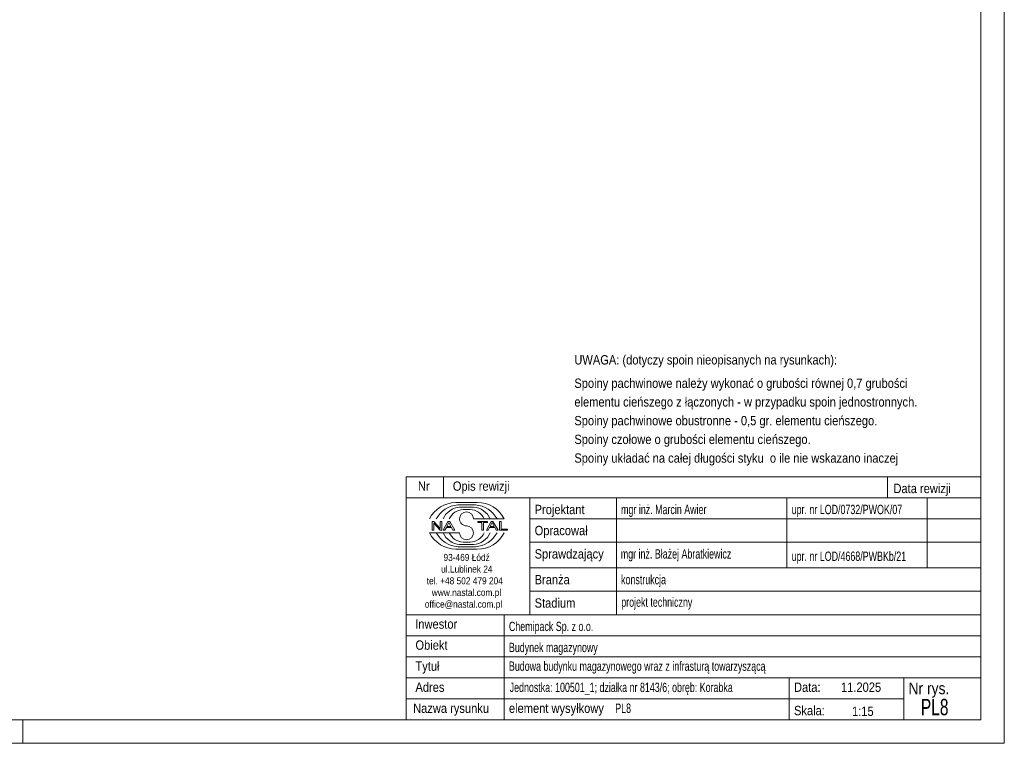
# Model space of a CAD drawing. Header units: millimetres. Extents: x 0 to 914, y 0 to 420.
# Tile 7 of 9: x 703 to 914, y 0 to 155. Entities that reach past the tile are written whole.
import ezdxf

# ---------------------------------------------------------------- set-up
doc = ezdxf.new("R2010")
doc.units = ezdxf.units.MM
doc.linetypes.add('XKITLINE00', pattern=[0])
doc.layers.add('Arkusz rysunku', color=3, linetype='Continuous', lineweight=0)
doc.layers.add('Inny typ obiektu', color=7, linetype='Continuous', lineweight=0)
doc.styles.add('ARIAL', font='ARIAL.TTF')

msp = doc.modelspace()

# ---------------------------------------------------------------- linework, layer by layer
at = {"layer": 'Arkusz rysunku', "linetype": 'XKITLINE00', "lineweight": 0}
for p, q in [((914, 0), (914, 420)), ((909, 5), (909, 415)), ((5, 5), (909, 5)), ((704, 0), (704, 5)), ((0, 0), (914, 0))]:
    msp.add_line(p, q, dxfattribs=at)
at = {"layer": 'Inny typ obiektu', "linetype": 'XKITLINE00', "lineweight": 0}
for p, q in [((786, 57), (786, 52.5)), ((786, 57), (909, 57)), ((794, 57), (794, 52.5)), ((889, 57), (889, 52.5)), ((909, 57), (909, 52.5)), ((909, 52.5), (786, 52.5)), ((786, 5), (786, 52.5)), ((786, 52.5), (909, 52.5)), ((796.62, 51.49), (801.23, 51.5)), ((797.07, 50.99), (800.86, 51)), ((812.5, 52.5), (812.5, 27.5)), ((831, 27.5), (831, 52.5)), ((867.5, 52.5), (867.5, 37.5)), ((897.5, 52.5), (897.5, 37.5)), ((909, 52.5), (909, 5)), ((797.46, 50.49), (800.45, 50.49)), ((798.2, 49.98), (799.73, 49.99)), ((791.93, 47.44), (791.57, 47.44)), ((791.57, 47.44), (791.57, 45.56)), ((791.9, 47.04), (793.29, 45.56)), ((791.9, 45.56), (791.9, 47.04)), ((793.31, 45.96), (791.93, 47.44)), ((793.65, 47.44), (793.31, 47.44)), ((793.31, 47.44), (793.31, 45.96)), ((793.65, 45.56), (793.65, 47.44)), ((794.96, 47.44), (793.94, 45.56)), ((794.71, 46.33), (795.14, 47.24)), ((795.33, 47.44), (794.96, 47.44)), ((795.14, 47.24), (795.6, 46.33)), ((796.41, 45.56), (795.33, 47.44)), ((800.42, 47.99), (806.98, 47.99)), ((803.43, 47.44), (801.34, 47.44)), ((801.34, 47.44), (801.34, 47.22)), ((801.34, 47.22), (802.21, 47.22)), ((802.21, 47.22), (802.21, 45.56)), ((802.56, 45.56), (802.56, 47.22)), ((802.56, 47.22), (803.43, 47.22)), ((804.21, 47.44), (803.2, 45.56)), ((803.43, 47.22), (803.43, 47.44)), ((803.96, 46.33), (804.39, 47.24)), ((804.59, 47.44), (804.21, 47.44)), ((804.4, 47.24), (804.39, 47.24)), ((804.4, 47.24), (804.86, 46.33)), ((805.67, 45.56), (804.59, 47.44)), ((806.36, 47.44), (806.01, 47.44)), ((806.01, 47.44), (806.01, 45.56)), ((806.36, 45.78), (806.36, 47.44)), ((812.5, 48), (909, 48)), ((797.43, 45.01), (791, 45.01)), ((791.57, 45.56), (791.9, 45.56)), ((793.29, 45.56), (793.65, 45.56)), ((793.94, 45.56), (794.31, 45.56)), ((794.31, 45.56), (794.61, 46.13)), ((794.61, 46.13), (795.71, 46.13)), ((795.6, 46.33), (794.71, 46.33)), ((795.71, 46.13), (796.02, 45.56)), ((796.02, 45.56), (796.41, 45.56)), ((802.21, 45.56), (802.56, 45.56)), ((803.2, 45.56), (803.57, 45.56)), ((803.57, 45.56), (803.86, 46.13)), ((803.86, 46.13), (804.96, 46.13)), ((804.86, 46.33), (803.96, 46.33)), ((804.96, 46.13), (805.27, 45.56)), ((805.27, 45.56), (805.67, 45.56)), ((806.01, 45.56), (807.66, 45.56)), ((807.66, 45.78), (806.36, 45.78)), ((807.66, 45.56), (807.66, 45.78)), ((797.46, 42.51), (800.45, 42.51)), ((798.2, 43.02), (799.73, 43.01)), ((812.5, 43), (909, 43)), ((796.62, 41.51), (801.23, 41.5)), ((797.07, 42.01), (800.86, 42)), ((812.5, 37.5), (909, 37.5)), ((812.5, 32.5), (909, 32.5)), ((786, 27.5), (909, 27.5)), ((807, 5), (807, 27.5)), ((786, 23), (909, 23)), ((786, 18.5), (909, 18.5)), ((786, 14), (909, 14)), ((868, 5), (868, 14)), ((892.5, 5), (892.5, 14)), ((786, 9.5), (892.5, 9.5)), ((786, 5), (909, 5))]:
    msp.add_line(p, q, dxfattribs=at)
for centre, radius, start, end in [((796.72, 45.08), 6.42, 90.8317, 153.0136), ((797.67, 45), 6.02, 95.7347, 150.2266), ((800.24, 44.98), 6.04, 29.8256, 84.1252), ((801.25, 45.07), 6.43, 27.0191, 90.199), ((797.7, 46.42), 4.07, 93.3428, 157.3393), ((798.33, 46.6), 3.38, 92.229, 155.8008), ((798.92, 47.99), 1.49, 0.0741, 179.9259), ((799.59, 46.6), 3.39, 24.2351, 87.5913), ((800.22, 46.41), 4.08, 22.7023, 86.7527), ((798.92, 47.99), 1.49, 179.9259, 270), ((798.92, 45), 1.49, 0.0741, 90), ((796.72, 47.92), 6.42, 206.9864, 269.1683), ((797.67, 48), 6.02, 209.7734, 264.2653), ((797.7, 46.58), 4.07, 202.6607, 266.6572), ((798.33, 46.4), 3.38, 204.1992, 267.771), ((798.92, 45.01), 1.49, 180.0741, 359.9259), ((799.59, 46.4), 3.39, 272.4087, 335.7649), ((800.22, 46.59), 4.08, 273.2473, 337.2977), ((800.24, 48.02), 6.04, 275.8748, 330.1744), ((801.25, 47.93), 6.43, 269.801, 332.9809)]:
    msp.add_arc(centre, radius, start, end, dxfattribs=at)

# ---------------------------------------------------------------- texts
at = {"layer": 'Inny typ obiektu', "style": 'ARIAL'}
for s, height, width, p in [('UWAGA: (dotyczy spoin nieopisanych na rysunkach):', 2, 0.85, (822, 81)), ('Spoiny pachwinowe należy wykonać o grubości równej 0,7 grubości', 2, 0.85, (822, 76)), ('elementu cieńszego z łączonych - w przypadku spoin jednostronnych.', 2, 0.85, (822, 72)), ('Spoiny pachwinowe obustronne - 0,5 gr. elementu cieńszego.', 2, 0.85, (822, 68)), ('Spoiny czołowe o grubości elementu cieńszego.', 2, 0.85, (822, 64)), ('Spoiny układać na całej długości styku  o ile nie wskazano inaczej', 2, 0.85, (822, 60)), ('Nr', 2, 0.85, (788.54, 54)), ('Opis rewizji', 2, 0.85, (796, 54)), ('Data rewizji', 2, 0.85, (890.28, 53.5)), ('Projektant', 2, 0.85, (813.5, 49)), ('mgr inż. Marcin Awier', 2, 0.68, (832, 49)), ('upr. nr LOD/0732/PWOK/07', 2, 0.68, (868.5, 49)), ('Opracował', 2, 0.85, (813.5, 44.5)), ('93-469 Łódź', 1.5, 0.85, (794, 39)), ('Sprawdzający', 2, 0.85, (813.5, 39.5)), ('mgr inż. Błażej Abratkiewicz', 2, 0.68, (831.94, 39.5)), ('upr. nr LOD/4668/PWBKb/21', 2, 0.68, (868.5, 39)), ('ul.Lublinek 24', 1.5, 0.85, (793.5, 36.5)), ('Branża', 2, 0.85, (813.5, 34)), ('konstrukcja', 2, 0.68, (832, 34)), ('tel. +48 502 479 204', 1.5, 0.85, (790.41, 34)), ('www.nastal.com.pl', 1.5, 0.85, (791.5, 31.5)), ('office@nastal.com.pl', 1.5, 0.85, (790, 29)), ('Stadium', 2, 0.85, (813.5, 29)), ('projekt techniczny', 2, 0.68, (832.04, 29.19)), ('Inwestor', 2, 0.85, (787.96, 24.5)), ('Chemipack Sp. z o.o.', 2, 0.68, (808, 24)), ('Obiekt', 2, 0.85, (788, 20)), ('Budynek magazynowy', 2, 0.68, (808, 19.5)), ('Tytuł', 2, 0.85, (788, 15.5)), ('Budowa budynku magazynowego wraz z infrasturą towarzyszącą', 2, 0.68, (808, 15.5)), ('Adres', 2, 0.85, (788, 11)), ('Jednostka: 100501_1; działka nr 8143/6; obręb: Korabka', 2, 0.68, (808.16, 10.96)), ('Data:', 2, 0.85, (869, 11)), ('11.2025', 2, 0.85, (879.06, 11)), ('Nr rys.', 2.5, 0.85, (893.5, 10.5)), ('Nazwa rysunku', 2, 0.85, (787.5, 6.5)), ('element wysyłkowy', 2, 0.85, (808, 6.5)), ('PL8', 2, 0.68, (830.75, 6.5)), ('PL8', 3.5, 0.68, (896.14, 6)), ('Skala:', 2, 0.85, (869, 6)), ('1:15', 2, 0.85, (881.42, 5.85))]:
    msp.add_text(s, height=height, dxfattribs=dict(at, width=width)).set_placement(p)

doc.saveas('drawing.dxf')
